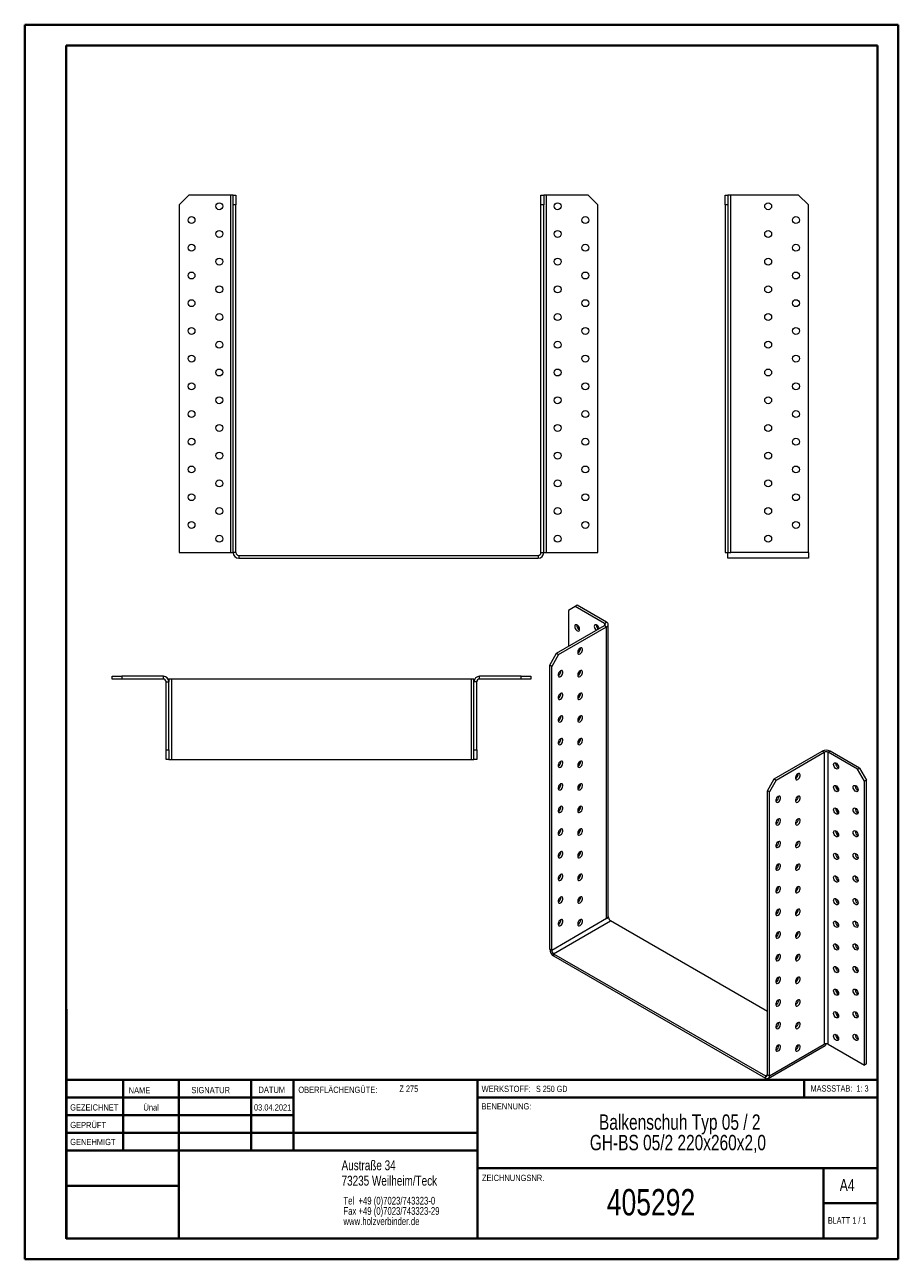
# Model space of a CAD drawing. Header units: millimetres. Extents: x 0 to 210, y 0 to 297.
import ezdxf

# ---------------------------------------------------------------- set-up
doc = ezdxf.new("R2010")
doc.units = ezdxf.units.MM
doc.styles.add('SLDTEXTSTYLE0', font='TXT', dxfattribs={"width": 0.75})
doc.styles.add('SLDTEXTSTYLE1', font='TXT', dxfattribs={"width": 0.681818})
doc.styles.add('SLDTEXTSTYLE2', font='TXT', dxfattribs={"width": 0.7})
doc.styles.add('SLDTEXTSTYLE3', font='TXT', dxfattribs={"width": 0.6875})

# ---------------------------------------------------------------- blocks, each defined once
blk = doc.blocks.new('SW_NOTE_0')
at = {"color": 0, "linetype": 'Continuous', "lineweight": 0, "char_height": 1.8521, "attachment_point": 1, "style": 'SLDTEXTSTYLE0'}
for s, insert in [('Tel  +49 (0)7023/743323-0', (0, 2.39)), ('Fax +49 (0)7023/743323-29', (0, -0.08)), ('www.holzverbinder.de', (0, -2.55))]:
    blk.add_mtext(s, dxfattribs=dict(at, insert=insert))
blk = doc.blocks.new('SW_NOTE_1')
at = {"color": 0, "linetype": 'Continuous', "lineweight": 0, "char_height": 3.7042, "attachment_point": 2, "style": 'SLDTEXTSTYLE0'}
for s, insert in [('Balkenschuh Typ 05 / 2', (26.74, 4.77)), ('GH-BS 05/2 220x260x2,0', (26.3, -0.16))]:
    blk.add_mtext(s, dxfattribs=dict(at, insert=insert))

msp = doc.modelspace()

# ---------------------------------------------------------------- linework, layer by layer
at = {"color": 7, "linetype": 'Continuous', "lineweight": 40}
for p, q in [((0.08, 0.21), (0.08, 297.21)), ((0.08, 297.21), (210.08, 297.21)), ((210.08, 0.21), (210.08, 297.21)), ((210.08, 292.21), (210.08, 297.21)), ((10.08, 292.21), (205.08, 292.21)), ((10.08, 5.21), (10.08, 292.21)), ((205.08, 5.21), (205.08, 292.21)), ((10.11, 60.37), (10.11, 5.12)), ((205.08, 43.37), (10.11, 43.37)), ((23.71, 43.37), (23.71, 26.37)), ((37.1, 43.37), (37.1, 5.12)), ((54.51, 43.37), (54.51, 26.37)), ((64.71, 26.37), (64.71, 43.37)), ((108.91, 43.37), (108.91, 5.12)), ((187.47, 39.12), (187.47, 43.37)), ((64.71, 39.1), (10.11, 39.1)), ((205.08, 39.12), (108.91, 39.12)), ((64.71, 34.87), (10.11, 34.87)), ((108.91, 30.62), (10.11, 30.62)), ((108.91, 26.37), (10.11, 26.37)), ((108.91, 22.12), (205.08, 22.12)), ((192.08, 5.21), (192.08, 22.21)), ((37.1, 17.87), (10.11, 17.87)), ((10.11, 13.71), (10.08, 13.71)), ((205.08, 13.71), (192.08, 13.71)), ((10.11, 9.46), (10.08, 9.46)), ((10.08, 5.21), (205.08, 5.21)), ((205.08, 5.21), (180.99, 5.21)), ((0.08, 0.21), (210.08, 0.21))]:
    msp.add_line(p, q, dxfattribs=at)
at = {"color": 7, "linetype": 'Continuous', "lineweight": 15}
for p, q in [((39.52, 256.22), (37.18, 253.88)), ((49.52, 256.22), (39.52, 256.22)), ((49.52, 256.22), (49.52, 170.22)), ((50.18, 256.22), (49.52, 256.22)), ((50.18, 256.22), (50.85, 256.22)), ((50.18, 253.88), (50.18, 256.22)), ((50.85, 256.22), (50.85, 253.88)), ((124.18, 253.88), (124.18, 256.22)), ((124.18, 256.22), (124.85, 256.22)), ((124.85, 256.22), (124.85, 253.88)), ((125.52, 256.22), (124.85, 256.22)), ((125.52, 170.22), (125.52, 256.22)), ((135.52, 256.22), (125.52, 256.22)), ((137.85, 253.88), (135.52, 256.22)), ((168.47, 256.22), (169.13, 256.22)), ((168.47, 253.88), (168.47, 256.22)), ((169.13, 256.22), (169.13, 253.88)), ((169.8, 256.22), (169.13, 256.22)), ((169.8, 170.22), (169.8, 256.22)), ((186.13, 256.22), (169.8, 256.22)), ((188.47, 253.88), (186.13, 256.22)), ((37.18, 253.88), (37.18, 170.22)), ((50.85, 253.88), (50.18, 253.88)), ((50.18, 170.22), (50.18, 253.88)), ((50.85, 170.22), (50.85, 253.88)), ((124.85, 253.88), (124.18, 253.88)), ((124.18, 170.22), (124.18, 253.88)), ((124.85, 170.22), (124.85, 253.88)), ((137.85, 170.22), (137.85, 253.88)), ((169.13, 253.88), (168.47, 253.88)), ((168.47, 253.88), (168.47, 170.22)), ((169.13, 253.88), (169.13, 170.22)), ((188.47, 170.22), (188.47, 253.88)), ((37.18, 170.22), (49.52, 170.22)), ((49.52, 170.22), (50.18, 170.22)), ((50.85, 170.22), (50.18, 170.22)), ((51.52, 169.55), (51.52, 168.88)), ((51.52, 169.55), (123.52, 169.55)), ((123.52, 169.55), (123.52, 168.88)), ((124.18, 170.22), (124.85, 170.22)), ((124.85, 170.22), (125.52, 170.22)), ((125.52, 170.22), (137.85, 170.22)), ((168.47, 170.22), (169.13, 170.22)), ((169.13, 170.22), (169.8, 170.22)), ((169.13, 168.88), (169.13, 170.22)), ((188.47, 170.22), (169.8, 170.22)), ((188.47, 170.22), (188.47, 168.88)), ((51.52, 168.88), (123.52, 168.88)), ((188.47, 168.88), (169.13, 168.88)), ((132.89, 157.56), (132.42, 157.29)), ((139.96, 153.48), (132.89, 157.56)), ((132.42, 157.29), (130.77, 156.33)), ((130.77, 156.33), (130.77, 147.62)), ((139.49, 153.2), (132.42, 157.29)), ((127.94, 145.99), (139.49, 152.66)), ((128.41, 145.72), (139.96, 152.39)), ((139.49, 153.2), (139.96, 153.48)), ((139.49, 153.2), (139.49, 152.66)), ((139.49, 152.66), (139.96, 152.39)), ((139.96, 82.16), (139.96, 152.39)), ((140.35, 82.71), (140.35, 152.93)), ((126.29, 143.13), (127.94, 145.99)), ((128.41, 145.72), (126.76, 142.86)), ((127.94, 145.99), (128.41, 145.72)), ((126.76, 142.86), (126.29, 143.13)), ((126.29, 74.82), (126.29, 143.13)), ((126.76, 74.54), (126.76, 142.86)), ((21.08, 139.79), (21.08, 140.46)), ((21.08, 140.46), (23.41, 140.46)), ((23.41, 139.79), (21.08, 139.79)), ((23.41, 140.46), (23.41, 139.79)), ((33.41, 140.46), (23.41, 140.46)), ((33.41, 139.79), (23.41, 139.79)), ((33.41, 139.79), (33.41, 140.46)), ((34.75, 139.79), (34.57, 139.79)), ((34.75, 139.79), (34.75, 139.13)), ((35.41, 139.79), (34.75, 139.79)), ((35.41, 120.46), (35.41, 139.79)), ((107.41, 139.79), (35.41, 139.79)), ((108.08, 139.79), (107.41, 139.79)), ((107.41, 139.79), (107.41, 120.46)), ((108.08, 139.79), (108.26, 139.79)), ((108.08, 139.13), (108.08, 139.79)), ((109.41, 139.79), (109.41, 140.46)), ((119.41, 140.46), (109.41, 140.46)), ((119.41, 139.79), (109.41, 139.79)), ((119.41, 139.79), (119.41, 140.46)), ((119.41, 140.46), (121.75, 140.46)), ((121.75, 139.79), (119.41, 139.79)), ((121.75, 140.46), (121.75, 139.79)), ((34.08, 139.13), (34.75, 139.13)), ((34.08, 122.79), (34.08, 139.13)), ((34.75, 122.79), (34.75, 139.13)), ((108.75, 139.13), (108.08, 139.13)), ((108.08, 122.79), (108.08, 139.13)), ((108.75, 122.79), (108.75, 139.13)), ((34.08, 122.79), (34.75, 122.79)), ((34.08, 120.46), (34.08, 122.79)), ((34.75, 122.79), (34.75, 120.46)), ((108.08, 122.79), (108.75, 122.79)), ((108.08, 120.46), (108.08, 122.79)), ((108.75, 122.79), (108.75, 120.46)), ((180.26, 115.78), (191.81, 122.45)), ((180.73, 115.51), (192.28, 122.18)), ((192.28, 122.18), (191.81, 122.45)), ((192.28, 122.18), (192.28, 51.96)), ((193.23, 122.18), (193.7, 122.45)), ((193.23, 51.96), (193.23, 122.18)), ((200.3, 118.1), (193.23, 122.18)), ((200.77, 118.37), (193.7, 122.45)), ((34.75, 120.46), (34.08, 120.46)), ((34.75, 120.46), (35.41, 120.46)), ((35.41, 120.46), (107.41, 120.46)), ((107.41, 120.46), (108.08, 120.46)), ((108.75, 120.46), (108.08, 120.46)), ((194.99, 119.53), (195, 119.65)), ((200.3, 118.1), (200.77, 118.37)), ((201.95, 115.24), (200.3, 118.1)), ((200.77, 118.37), (202.42, 115.51)), ((178.61, 112.93), (180.26, 115.78)), ((179.08, 112.66), (178.61, 112.93)), ((178.61, 44.61), (178.61, 112.93)), ((180.73, 115.51), (179.08, 112.66)), ((180.26, 115.78), (180.73, 115.51)), ((194.99, 114.08), (195, 114.2)), ((199.71, 114.08), (199.72, 114.2)), ((202.42, 115.51), (201.95, 115.24)), ((201.95, 46.92), (201.95, 115.24)), ((202.42, 47.2), (202.42, 115.51)), ((179.08, 44.34), (179.08, 112.66)), ((194.99, 108.64), (195, 108.76)), ((199.71, 108.64), (199.72, 108.76)), ((194.99, 103.2), (195, 103.31)), ((199.71, 103.2), (199.72, 103.32)), ((194.99, 97.75), (195, 97.87)), ((199.71, 97.75), (199.72, 97.87)), ((194.99, 92.31), (195, 92.43)), ((199.71, 92.31), (199.72, 92.43)), ((133.08, 86.68), (133.4, 86.49)), ((194.99, 86.86), (195, 86.98)), ((199.71, 86.87), (199.72, 86.98)), ((139.96, 82.16), (126.76, 74.54)), ((127.23, 73.73), (140.9, 81.62)), ((140.43, 82.44), (139.96, 82.16)), ((140.43, 82.44), (140.3, 82.51)), ((178.61, 59.85), (140.9, 81.62)), ((194.99, 81.42), (195, 81.54)), ((199.71, 81.42), (199.72, 81.54)), ((126.76, 74.54), (126.29, 74.82)), ((194.99, 75.98), (195, 76.1)), ((199.71, 75.98), (199.72, 76.1)), ((127.23, 73.73), (178.14, 44.34)), ((127.23, 73.73), (127.23, 73.18)), ((127.23, 73.18), (178.14, 43.79)), ((194.99, 70.53), (195, 70.65)), ((199.71, 70.53), (199.72, 70.65)), ((194.99, 65.09), (195, 65.21)), ((199.71, 65.09), (199.72, 65.21)), ((194.99, 59.65), (195, 59.77)), ((199.71, 59.65), (199.72, 59.77)), ((194.99, 54.2), (195, 54.32)), ((199.71, 54.2), (199.72, 54.32)), ((178.81, 43.73), (192.48, 51.62)), ((179.08, 44.34), (192.28, 51.96)), ((193.23, 51.96), (201.95, 46.92)), ((178.61, 44.61), (178.14, 44.34)), ((178.61, 44.61), (179.08, 44.34)), ((202.42, 47.2), (201.95, 46.92)), ((178.14, 44.34), (178.14, 43.79))]:
    msp.add_line(p, q, dxfattribs=at)
at = {"color": 7, "linetype": 'Continuous', "lineweight": 0}
for p, q in [((64.71, 39.12), (10.11, 39.12)), ((23.71, 5.21), (23.71, 5.12)), ((54.51, 5.21), (54.51, 5.12))]:
    msp.add_line(p, q, dxfattribs=at)
at = {"color": 7, "linetype": 'Continuous', "lineweight": 15, "flags": 128}
for points in [[(133.48, 151.77), (133.44, 152.03), (133.34, 152.29), (133.18, 152.53), (132.99, 152.73), (132.78, 152.84), (132.59, 152.87), (132.44, 152.81), (132.33, 152.67), (132.3, 152.45), (132.33, 152.2), (132.44, 151.94), (132.59, 151.7), (132.78, 151.5), (132.99, 151.39), (133.18, 151.35), (133.34, 151.42), (133.44, 151.56), (133.48, 151.77)], [(138.18, 151.91), (138.16, 152.03), (138.05, 152.29), (137.9, 152.53), (137.7, 152.73), (137.5, 152.84), (137.31, 152.87), (137.15, 152.81), (137.05, 152.67), (137.01, 152.45), (137.05, 152.2), (137.15, 151.94), (137.31, 151.7), (137.49, 151.51)], [(133.59, 147.22), (133.39, 147.06), (133.22, 146.84), (133.08, 146.58), (133.01, 146.32), (133.01, 146.08), (133.08, 145.9), (133.22, 145.8), (133.39, 145.78), (133.59, 145.86), (133.8, 146.01), (133.97, 146.23), (134.1, 146.49), (134.17, 146.75), (134.17, 146.99), (134.1, 147.17), (133.97, 147.28), (133.8, 147.29), (133.59, 147.22)], [(128.88, 141.77), (128.68, 141.62), (128.5, 141.4), (128.37, 141.14), (128.3, 140.88), (128.3, 140.64), (128.37, 140.46), (128.5, 140.35), (128.68, 140.34), (128.88, 140.41), (129.08, 140.57), (129.26, 140.79), (129.39, 141.05), (129.46, 141.31), (129.46, 141.55), (129.39, 141.73), (129.26, 141.83), (129.08, 141.85), (128.88, 141.77)], [(133.59, 141.77), (133.39, 141.62), (133.22, 141.39), (133.08, 141.14), (133.01, 140.88), (133.01, 140.64), (133.08, 140.46), (133.22, 140.35), (133.39, 140.34), (133.59, 140.41), (133.8, 140.57), (133.97, 140.79), (134.1, 141.05), (134.17, 141.31), (134.17, 141.55), (134.1, 141.73), (133.97, 141.83), (133.8, 141.85), (133.59, 141.77)], [(128.88, 136.33), (128.68, 136.17), (128.5, 135.95), (128.37, 135.69), (128.3, 135.43), (128.3, 135.2), (128.37, 135.01), (128.5, 134.91), (128.68, 134.89), (128.88, 134.97), (129.08, 135.13), (129.26, 135.35), (129.39, 135.6), (129.46, 135.87), (129.46, 136.1), (129.39, 136.28), (129.26, 136.39), (129.08, 136.4), (128.88, 136.33)], [(133.59, 136.33), (133.39, 136.17), (133.22, 135.95), (133.08, 135.69), (133.01, 135.43), (133.01, 135.2), (133.08, 135.01), (133.22, 134.91), (133.39, 134.89), (133.59, 134.97), (133.8, 135.13), (133.97, 135.35), (134.1, 135.6), (134.17, 135.87), (134.17, 136.1), (134.1, 136.28), (133.97, 136.39), (133.8, 136.4), (133.59, 136.33)], [(128.88, 130.89), (128.68, 130.73), (128.5, 130.51), (128.37, 130.25), (128.3, 129.99), (128.3, 129.75), (128.37, 129.57), (128.5, 129.47), (128.68, 129.45), (128.88, 129.53), (129.08, 129.68), (129.26, 129.9), (129.39, 130.16), (129.46, 130.42), (129.46, 130.66), (129.39, 130.84), (129.26, 130.95), (129.08, 130.96), (128.88, 130.89)], [(133.59, 130.89), (133.39, 130.73), (133.22, 130.51), (133.08, 130.25), (133.01, 129.99), (133.01, 129.75), (133.08, 129.57), (133.22, 129.47), (133.39, 129.45), (133.59, 129.52), (133.8, 129.68), (133.97, 129.9), (134.1, 130.16), (134.17, 130.42), (134.17, 130.66), (134.1, 130.84), (133.97, 130.95), (133.8, 130.96), (133.59, 130.89)], [(128.88, 125.44), (128.68, 125.29), (128.5, 125.06), (128.37, 124.81), (128.3, 124.55), (128.3, 124.31), (128.37, 124.13), (128.5, 124.02), (128.68, 124.01), (128.88, 124.08), (129.08, 124.24), (129.26, 124.46), (129.39, 124.72), (129.46, 124.98), (129.46, 125.22), (129.39, 125.4), (129.26, 125.5), (129.08, 125.52), (128.88, 125.44)], [(133.59, 125.44), (133.39, 125.28), (133.22, 125.06), (133.08, 124.81), (133.01, 124.54), (133.01, 124.31), (133.08, 124.13), (133.22, 124.02), (133.39, 124.01), (133.59, 124.08), (133.8, 124.24), (133.97, 124.46), (134.1, 124.72), (134.17, 124.98), (134.17, 125.21), (134.1, 125.4), (133.97, 125.5), (133.8, 125.52), (133.59, 125.44)], [(128.88, 120), (128.68, 119.84), (128.5, 119.62), (128.37, 119.36), (128.3, 119.1), (128.3, 118.87), (128.37, 118.68), (128.5, 118.58), (128.68, 118.56), (128.88, 118.64), (129.08, 118.8), (129.26, 119.02), (129.39, 119.27), (129.46, 119.54), (129.46, 119.77), (129.39, 119.95), (129.26, 120.06), (129.08, 120.07), (128.88, 120)], [(133.59, 120), (133.39, 119.84), (133.22, 119.62), (133.08, 119.36), (133.01, 119.1), (133.01, 118.86), (133.08, 118.68), (133.22, 118.58), (133.39, 118.56), (133.59, 118.64), (133.8, 118.79), (133.97, 119.02), (134.1, 119.27), (134.17, 119.53), (134.17, 119.77), (134.1, 119.95), (133.97, 120.06), (133.8, 120.07), (133.59, 120)], [(194.52, 119.25), (194.56, 119.47), (194.66, 119.61), (194.82, 119.67), (195.01, 119.64), (195.22, 119.53), (195.41, 119.33), (195.56, 119.09), (195.67, 118.83), (195.7, 118.57), (195.67, 118.36), (195.56, 118.22), (195.41, 118.15), (195.22, 118.18), (195.01, 118.3), (194.82, 118.49), (194.66, 118.74), (194.56, 119), (194.52, 119.25)], [(185.92, 117.01), (185.72, 116.85), (185.54, 116.63), (185.41, 116.37), (185.34, 116.11), (185.34, 115.88), (185.41, 115.69), (185.54, 115.59), (185.72, 115.57), (185.92, 115.65), (186.12, 115.81), (186.3, 116.03), (186.43, 116.28), (186.5, 116.55), (186.5, 116.78), (186.43, 116.96), (186.3, 117.07), (186.12, 117.08), (185.92, 117.01)], [(128.88, 114.56), (128.68, 114.4), (128.5, 114.18), (128.37, 113.92), (128.3, 113.66), (128.3, 113.42), (128.37, 113.24), (128.5, 113.13), (128.68, 113.12), (128.88, 113.19), (129.08, 113.35), (129.26, 113.57), (129.39, 113.83), (129.46, 114.09), (129.46, 114.33), (129.39, 114.51), (129.26, 114.61), (129.08, 114.63), (128.88, 114.56)], [(133.59, 114.55), (133.39, 114.4), (133.22, 114.18), (133.08, 113.92), (133.01, 113.66), (133.01, 113.42), (133.08, 113.24), (133.22, 113.13), (133.39, 113.12), (133.59, 113.19), (133.8, 113.35), (133.97, 113.57), (134.1, 113.83), (134.17, 114.09), (134.17, 114.33), (134.1, 114.51), (133.97, 114.61), (133.8, 114.63), (133.59, 114.55)], [(194.52, 113.81), (194.56, 114.02), (194.66, 114.17), (194.82, 114.23), (195.01, 114.2), (195.22, 114.08), (195.41, 113.89), (195.56, 113.65), (195.67, 113.38), (195.7, 113.13), (195.67, 112.92), (195.56, 112.77), (195.41, 112.71), (195.22, 112.74), (195.01, 112.86), (194.82, 113.05), (194.66, 113.29), (194.56, 113.56), (194.52, 113.81)], [(199.24, 113.81), (199.27, 114.02), (199.38, 114.17), (199.53, 114.23), (199.72, 114.2), (199.93, 114.08), (200.12, 113.89), (200.28, 113.65), (200.38, 113.38), (200.42, 113.13), (200.38, 112.92), (200.28, 112.77), (200.12, 112.71), (199.93, 112.74), (199.72, 112.86), (199.53, 113.05), (199.38, 113.29), (199.27, 113.56), (199.24, 113.81)], [(181.21, 111.57), (181, 111.41), (180.83, 111.19), (180.7, 110.93), (180.63, 110.67), (180.63, 110.43), (180.7, 110.25), (180.83, 110.15), (181, 110.13), (181.21, 110.21), (181.41, 110.36), (181.59, 110.58), (181.72, 110.84), (181.79, 111.1), (181.79, 111.34), (181.72, 111.52), (181.59, 111.63), (181.41, 111.64), (181.21, 111.57)], [(185.92, 111.57), (185.72, 111.41), (185.54, 111.19), (185.41, 110.93), (185.34, 110.67), (185.34, 110.43), (185.41, 110.25), (185.54, 110.15), (185.72, 110.13), (185.92, 110.2), (186.12, 110.36), (186.3, 110.58), (186.43, 110.84), (186.5, 111.1), (186.5, 111.34), (186.43, 111.52), (186.3, 111.63), (186.12, 111.64), (185.92, 111.57)], [(128.88, 109.11), (128.68, 108.95), (128.5, 108.73), (128.37, 108.48), (128.3, 108.21), (128.3, 107.98), (128.37, 107.8), (128.5, 107.69), (128.68, 107.68), (128.88, 107.75), (129.08, 107.91), (129.26, 108.13), (129.39, 108.39), (129.46, 108.65), (129.46, 108.88), (129.39, 109.07), (129.26, 109.17), (129.08, 109.19), (128.88, 109.11)], [(133.59, 109.11), (133.39, 108.95), (133.22, 108.73), (133.08, 108.48), (133.01, 108.21), (133.01, 107.98), (133.08, 107.8), (133.22, 107.69), (133.39, 107.67), (133.59, 107.75), (133.8, 107.91), (133.97, 108.13), (134.1, 108.39), (134.17, 108.65), (134.17, 108.88), (134.1, 109.07), (133.97, 109.17), (133.8, 109.19), (133.59, 109.11)], [(194.52, 108.37), (194.56, 108.58), (194.66, 108.72), (194.82, 108.79), (195.01, 108.76), (195.22, 108.64), (195.41, 108.45), (195.56, 108.2), (195.67, 107.94), (195.7, 107.69), (195.67, 107.47), (195.56, 107.33), (195.41, 107.27), (195.22, 107.3), (195.01, 107.42), (194.82, 107.61), (194.66, 107.85), (194.56, 108.11), (194.52, 108.37)], [(199.24, 108.37), (199.27, 108.58), (199.38, 108.73), (199.53, 108.79), (199.72, 108.76), (199.93, 108.64), (200.12, 108.45), (200.28, 108.2), (200.38, 107.94), (200.42, 107.69), (200.38, 107.48), (200.28, 107.33), (200.12, 107.27), (199.93, 107.3), (199.72, 107.42), (199.53, 107.61), (199.38, 107.85), (199.27, 108.11), (199.24, 108.37)], [(181.21, 106.12), (181, 105.97), (180.83, 105.74), (180.7, 105.49), (180.63, 105.23), (180.63, 104.99), (180.7, 104.81), (180.83, 104.7), (181, 104.69), (181.21, 104.76), (181.41, 104.92), (181.59, 105.14), (181.72, 105.4), (181.79, 105.66), (181.79, 105.9), (181.72, 106.08), (181.59, 106.18), (181.41, 106.2), (181.21, 106.12)], [(185.92, 106.12), (185.72, 105.96), (185.54, 105.74), (185.41, 105.49), (185.34, 105.22), (185.34, 104.99), (185.41, 104.81), (185.54, 104.7), (185.72, 104.69), (185.92, 104.76), (186.12, 104.92), (186.3, 105.14), (186.43, 105.4), (186.5, 105.66), (186.5, 105.89), (186.43, 106.08), (186.3, 106.18), (186.12, 106.2), (185.92, 106.12)], [(128.88, 103.67), (128.68, 103.51), (128.5, 103.29), (128.37, 103.03), (128.3, 102.77), (128.3, 102.53), (128.37, 102.35), (128.5, 102.25), (128.68, 102.23), (128.88, 102.31), (129.08, 102.46), (129.26, 102.68), (129.39, 102.94), (129.46, 103.2), (129.46, 103.44), (129.39, 103.62), (129.26, 103.73), (129.08, 103.74), (128.88, 103.67)], [(133.59, 103.67), (133.39, 103.51), (133.22, 103.29), (133.08, 103.03), (133.01, 102.77), (133.01, 102.53), (133.08, 102.35), (133.22, 102.25), (133.39, 102.23), (133.59, 102.31), (133.8, 102.46), (133.97, 102.68), (134.1, 102.94), (134.17, 103.2), (134.17, 103.44), (134.1, 103.62), (133.97, 103.73), (133.8, 103.74), (133.59, 103.67)], [(194.52, 102.92), (194.56, 103.14), (194.66, 103.28), (194.82, 103.34), (195.01, 103.31), (195.22, 103.19), (195.41, 103), (195.56, 102.76), (195.67, 102.5), (195.7, 102.24), (195.67, 102.03), (195.56, 101.89), (195.41, 101.82), (195.22, 101.85), (195.01, 101.97), (194.82, 102.16), (194.66, 102.41), (194.56, 102.67), (194.52, 102.92)], [(199.24, 102.92), (199.27, 103.14), (199.38, 103.28), (199.53, 103.34), (199.72, 103.31), (199.93, 103.19), (200.12, 103), (200.28, 102.76), (200.38, 102.5), (200.42, 102.24), (200.38, 102.03), (200.28, 101.89), (200.12, 101.82), (199.93, 101.85), (199.72, 101.97), (199.53, 102.16), (199.38, 102.41), (199.27, 102.67), (199.24, 102.92)], [(128.88, 98.22), (128.68, 98.07), (128.5, 97.85), (128.37, 97.59), (128.3, 97.33), (128.3, 97.09), (128.37, 96.91), (128.5, 96.8), (128.68, 96.79), (128.88, 96.86), (129.08, 97.02), (129.26, 97.24), (129.39, 97.5), (129.46, 97.76), (129.46, 98), (129.39, 98.18), (129.26, 98.28), (129.08, 98.3), (128.88, 98.22)], [(133.59, 98.22), (133.39, 98.07), (133.22, 97.85), (133.08, 97.59), (133.01, 97.33), (133.01, 97.09), (133.08, 96.91), (133.22, 96.8), (133.39, 96.79), (133.59, 96.86), (133.8, 97.02), (133.97, 97.24), (134.1, 97.5), (134.17, 97.76), (134.17, 98), (134.1, 98.18), (133.97, 98.28), (133.8, 98.3), (133.59, 98.22)], [(181.21, 100.68), (181, 100.52), (180.83, 100.3), (180.7, 100.04), (180.63, 99.78), (180.63, 99.55), (180.7, 99.36), (180.83, 99.26), (181, 99.24), (181.21, 99.32), (181.41, 99.48), (181.59, 99.7), (181.72, 99.95), (181.79, 100.22), (181.79, 100.45), (181.72, 100.63), (181.59, 100.74), (181.41, 100.75), (181.21, 100.68)], [(185.92, 100.68), (185.72, 100.52), (185.54, 100.3), (185.41, 100.04), (185.34, 99.78), (185.34, 99.54), (185.41, 99.36), (185.54, 99.26), (185.72, 99.24), (185.92, 99.32), (186.12, 99.48), (186.3, 99.7), (186.43, 99.95), (186.5, 100.21), (186.5, 100.45), (186.43, 100.63), (186.3, 100.74), (186.12, 100.75), (185.92, 100.68)], [(181.21, 95.24), (181, 95.08), (180.83, 94.86), (180.7, 94.6), (180.63, 94.34), (180.63, 94.1), (180.7, 93.92), (180.83, 93.81), (181, 93.8), (181.21, 93.87), (181.41, 94.03), (181.59, 94.25), (181.72, 94.51), (181.79, 94.77), (181.79, 95.01), (181.72, 95.19), (181.59, 95.29), (181.41, 95.31), (181.21, 95.24)], [(185.92, 95.23), (185.72, 95.08), (185.54, 94.86), (185.41, 94.6), (185.34, 94.34), (185.34, 94.1), (185.41, 93.92), (185.54, 93.81), (185.72, 93.8), (185.92, 93.87), (186.12, 94.03), (186.3, 94.25), (186.43, 94.51), (186.5, 94.77), (186.5, 95.01), (186.43, 95.19), (186.3, 95.29), (186.12, 95.31), (185.92, 95.23)], [(194.52, 97.48), (194.56, 97.69), (194.66, 97.84), (194.82, 97.9), (195.01, 97.87), (195.22, 97.75), (195.41, 97.56), (195.56, 97.32), (195.67, 97.05), (195.7, 96.8), (195.67, 96.59), (195.56, 96.44), (195.41, 96.38), (195.22, 96.41), (195.01, 96.53), (194.82, 96.72), (194.66, 96.96), (194.56, 97.23), (194.52, 97.48)], [(199.24, 97.48), (199.27, 97.69), (199.38, 97.84), (199.53, 97.9), (199.72, 97.87), (199.93, 97.75), (200.12, 97.56), (200.28, 97.32), (200.38, 97.05), (200.42, 96.8), (200.38, 96.59), (200.28, 96.44), (200.12, 96.38), (199.93, 96.41), (199.72, 96.53), (199.53, 96.72), (199.38, 96.96), (199.27, 97.23), (199.24, 97.48)], [(128.88, 92.78), (128.68, 92.62), (128.5, 92.4), (128.37, 92.15), (128.3, 91.88), (128.3, 91.65), (128.37, 91.47), (128.5, 91.36), (128.68, 91.34), (128.88, 91.42), (129.08, 91.58), (129.26, 91.8), (129.39, 92.05), (129.46, 92.32), (129.46, 92.55), (129.39, 92.74), (129.26, 92.84), (129.08, 92.86), (128.88, 92.78)], [(133.59, 92.78), (133.39, 92.62), (133.22, 92.4), (133.08, 92.15), (133.01, 91.88), (133.01, 91.65), (133.08, 91.47), (133.22, 91.36), (133.39, 91.34), (133.59, 91.42), (133.8, 91.58), (133.97, 91.8), (134.1, 92.05), (134.17, 92.32), (134.17, 92.55), (134.1, 92.73), (133.97, 92.84), (133.8, 92.86), (133.59, 92.78)], [(194.52, 92.04), (194.56, 92.25), (194.66, 92.39), (194.82, 92.46), (195.01, 92.43), (195.22, 92.31), (195.41, 92.12), (195.56, 91.87), (195.67, 91.61), (195.7, 91.36), (195.67, 91.14), (195.56, 91), (195.41, 90.94), (195.22, 90.97), (195.01, 91.09), (194.82, 91.28), (194.66, 91.52), (194.56, 91.78), (194.52, 92.04)], [(199.24, 92.04), (199.27, 92.25), (199.38, 92.39), (199.53, 92.46), (199.72, 92.43), (199.93, 92.31), (200.12, 92.12), (200.28, 91.87), (200.38, 91.61), (200.42, 91.36), (200.38, 91.14), (200.28, 91), (200.12, 90.94), (199.93, 90.97), (199.72, 91.09), (199.53, 91.28), (199.38, 91.52), (199.27, 91.78), (199.24, 92.04)], [(181.21, 89.79), (181, 89.63), (180.83, 89.41), (180.7, 89.16), (180.63, 88.89), (180.63, 88.66), (180.7, 88.48), (180.83, 88.37), (181, 88.36), (181.21, 88.43), (181.41, 88.59), (181.59, 88.81), (181.72, 89.07), (181.79, 89.33), (181.79, 89.56), (181.72, 89.75), (181.59, 89.85), (181.41, 89.87), (181.21, 89.79)], [(185.92, 89.79), (185.72, 89.63), (185.54, 89.41), (185.41, 89.16), (185.34, 88.89), (185.34, 88.66), (185.41, 88.48), (185.54, 88.37), (185.72, 88.36), (185.92, 88.43), (186.12, 88.59), (186.3, 88.81), (186.43, 89.07), (186.5, 89.33), (186.5, 89.56), (186.43, 89.75), (186.3, 89.85), (186.12, 89.87), (185.92, 89.79)], [(128.88, 87.34), (128.68, 87.18), (128.5, 86.96), (128.37, 86.7), (128.3, 86.44), (128.3, 86.2), (128.37, 86.02), (128.5, 85.92), (128.68, 85.9), (128.88, 85.98), (129.08, 86.13), (129.26, 86.35), (129.39, 86.61), (129.46, 86.87), (129.46, 87.11), (129.39, 87.29), (129.26, 87.4), (129.08, 87.41), (128.88, 87.34)], [(133.59, 87.34), (133.39, 87.18), (133.22, 86.96), (133.08, 86.7), (133.01, 86.44), (133.01, 86.2), (133.08, 86.02), (133.22, 85.92), (133.39, 85.9), (133.59, 85.98), (133.8, 86.13), (133.97, 86.35), (134.1, 86.61), (134.17, 86.87), (134.17, 87.11), (134.1, 87.29), (133.97, 87.4), (133.8, 87.41), (133.59, 87.34)], [(194.52, 86.59), (194.56, 86.8), (194.66, 86.95), (194.82, 87.01), (195.01, 86.98), (195.22, 86.86), (195.41, 86.67), (195.56, 86.43), (195.67, 86.17), (195.7, 85.91), (195.67, 85.7), (195.56, 85.55), (195.41, 85.49), (195.22, 85.52), (195.01, 85.64), (194.82, 85.83), (194.66, 86.08), (194.56, 86.34), (194.52, 86.59)], [(199.24, 86.59), (199.27, 86.81), (199.38, 86.95), (199.53, 87.01), (199.72, 86.98), (199.93, 86.86), (200.12, 86.67), (200.28, 86.43), (200.38, 86.17), (200.42, 85.91), (200.38, 85.7), (200.28, 85.56), (200.12, 85.49), (199.93, 85.52), (199.72, 85.64), (199.53, 85.83), (199.38, 86.08), (199.27, 86.34), (199.24, 86.59)], [(181.21, 84.35), (181, 84.19), (180.83, 83.97), (180.7, 83.71), (180.63, 83.45), (180.63, 83.21), (180.7, 83.03), (180.83, 82.93), (181, 82.91), (181.21, 82.99), (181.41, 83.14), (181.59, 83.37), (181.72, 83.62), (181.79, 83.88), (181.79, 84.12), (181.72, 84.3), (181.59, 84.41), (181.41, 84.42), (181.21, 84.35)], [(185.92, 84.35), (185.72, 84.19), (185.54, 83.97), (185.41, 83.71), (185.34, 83.45), (185.34, 83.21), (185.41, 83.03), (185.54, 82.93), (185.72, 82.91), (185.92, 82.99), (186.12, 83.14), (186.3, 83.36), (186.43, 83.62), (186.5, 83.88), (186.5, 84.12), (186.43, 84.3), (186.3, 84.41), (186.12, 84.42), (185.92, 84.35)], [(128.88, 81.89), (128.68, 81.74), (128.5, 81.52), (128.37, 81.26), (128.3, 81), (128.3, 80.76), (128.37, 80.58), (128.5, 80.47), (128.68, 80.46), (128.88, 80.53), (129.08, 80.69), (129.26, 80.91), (129.39, 81.17), (129.46, 81.43), (129.46, 81.67), (129.39, 81.85), (129.26, 81.95), (129.08, 81.97), (128.88, 81.89)], [(133.59, 81.89), (133.39, 81.74), (133.22, 81.52), (133.08, 81.26), (133.01, 81), (133.01, 80.76), (133.08, 80.58), (133.22, 80.47), (133.39, 80.46), (133.59, 80.53), (133.8, 80.69), (133.97, 80.91), (134.1, 81.17), (134.17, 81.43), (134.17, 81.67), (134.1, 81.85), (133.97, 81.95), (133.8, 81.97), (133.59, 81.89)], [(140.35, 82.71), (140.34, 82.61), (140.3, 82.51)], [(194.52, 81.15), (194.56, 81.36), (194.66, 81.51), (194.82, 81.57), (195.01, 81.54), (195.22, 81.42), (195.41, 81.23), (195.56, 80.99), (195.67, 80.72), (195.7, 80.47), (195.67, 80.26), (195.56, 80.11), (195.41, 80.05), (195.22, 80.08), (195.01, 80.2), (194.82, 80.39), (194.66, 80.63), (194.56, 80.9), (194.52, 81.15)], [(199.24, 81.15), (199.27, 81.36), (199.38, 81.51), (199.53, 81.57), (199.72, 81.54), (199.93, 81.42), (200.12, 81.23), (200.28, 80.99), (200.38, 80.72), (200.42, 80.47), (200.38, 80.26), (200.28, 80.11), (200.12, 80.05), (199.93, 80.08), (199.72, 80.2), (199.53, 80.39), (199.38, 80.63), (199.27, 80.9), (199.24, 81.15)], [(181.21, 78.9), (181, 78.75), (180.83, 78.53), (180.7, 78.27), (180.63, 78.01), (180.63, 77.77), (180.7, 77.59), (180.83, 77.48), (181, 77.47), (181.21, 77.54), (181.41, 77.7), (181.59, 77.92), (181.72, 78.18), (181.79, 78.44), (181.79, 78.68), (181.72, 78.86), (181.59, 78.96), (181.41, 78.98), (181.21, 78.9)], [(185.92, 78.9), (185.72, 78.75), (185.54, 78.53), (185.41, 78.27), (185.34, 78.01), (185.34, 77.77), (185.41, 77.59), (185.54, 77.48), (185.72, 77.47), (185.92, 77.54), (186.12, 77.7), (186.3, 77.92), (186.43, 78.18), (186.5, 78.44), (186.5, 78.68), (186.43, 78.86), (186.3, 78.96), (186.12, 78.98), (185.92, 78.9)], [(194.52, 75.71), (194.56, 75.92), (194.66, 76.06), (194.82, 76.12), (195.01, 76.09), (195.22, 75.98), (195.41, 75.78), (195.56, 75.54), (195.67, 75.28), (195.7, 75.03), (195.67, 74.81), (195.56, 74.67), (195.41, 74.61), (195.22, 74.64), (195.01, 74.75), (194.82, 74.95), (194.66, 75.19), (194.56, 75.45), (194.52, 75.71)], [(199.24, 75.71), (199.27, 75.92), (199.38, 76.06), (199.53, 76.13), (199.72, 76.09), (199.93, 75.98), (200.12, 75.78), (200.28, 75.54), (200.38, 75.28), (200.42, 75.03), (200.38, 74.81), (200.28, 74.67), (200.12, 74.61), (199.93, 74.64), (199.72, 74.75), (199.53, 74.95), (199.38, 75.19), (199.27, 75.45), (199.24, 75.71)], [(181.21, 73.46), (181, 73.3), (180.83, 73.08), (180.7, 72.83), (180.63, 72.56), (180.63, 72.33), (180.7, 72.15), (180.83, 72.04), (181, 72.02), (181.21, 72.1), (181.41, 72.26), (181.59, 72.48), (181.72, 72.73), (181.79, 73), (181.79, 73.23), (181.72, 73.42), (181.59, 73.52), (181.41, 73.54), (181.21, 73.46)], [(185.92, 73.46), (185.72, 73.3), (185.54, 73.08), (185.41, 72.83), (185.34, 72.56), (185.34, 72.33), (185.41, 72.15), (185.54, 72.04), (185.72, 72.02), (185.92, 72.1), (186.12, 72.26), (186.3, 72.48), (186.43, 72.73), (186.5, 73), (186.5, 73.23), (186.43, 73.41), (186.3, 73.52), (186.12, 73.54), (185.92, 73.46)], [(194.52, 70.26), (194.56, 70.47), (194.66, 70.62), (194.82, 70.68), (195.01, 70.65), (195.22, 70.53), (195.41, 70.34), (195.56, 70.1), (195.67, 69.83), (195.7, 69.58), (195.67, 69.37), (195.56, 69.22), (195.41, 69.16), (195.22, 69.19), (195.01, 69.31), (194.82, 69.5), (194.66, 69.74), (194.56, 70.01), (194.52, 70.26)], [(199.24, 70.26), (199.27, 70.47), (199.38, 70.62), (199.53, 70.68), (199.72, 70.65), (199.93, 70.53), (200.12, 70.34), (200.28, 70.1), (200.38, 69.84), (200.42, 69.58), (200.38, 69.37), (200.28, 69.22), (200.12, 69.16), (199.93, 69.19), (199.72, 69.31), (199.53, 69.5), (199.38, 69.75), (199.27, 70.01), (199.24, 70.26)], [(181.21, 68.02), (181, 67.86), (180.83, 67.64), (180.7, 67.38), (180.63, 67.12), (180.63, 66.88), (180.7, 66.7), (180.83, 66.6), (181, 66.58), (181.21, 66.66), (181.41, 66.81), (181.59, 67.03), (181.72, 67.29), (181.79, 67.55), (181.79, 67.79), (181.72, 67.97), (181.59, 68.08), (181.41, 68.09), (181.21, 68.02)], [(185.92, 68.02), (185.72, 67.86), (185.54, 67.64), (185.41, 67.38), (185.34, 67.12), (185.34, 66.88), (185.41, 66.7), (185.54, 66.6), (185.72, 66.58), (185.92, 66.66), (186.12, 66.81), (186.3, 67.03), (186.43, 67.29), (186.5, 67.55), (186.5, 67.79), (186.43, 67.97), (186.3, 68.08), (186.12, 68.09), (185.92, 68.02)], [(181.21, 62.57), (181, 62.42), (180.83, 62.2), (180.7, 61.94), (180.63, 61.68), (180.63, 61.44), (180.7, 61.26), (180.83, 61.15), (181, 61.14), (181.21, 61.21), (181.41, 61.37), (181.59, 61.59), (181.72, 61.85), (181.79, 62.11), (181.79, 62.35), (181.72, 62.53), (181.59, 62.63), (181.41, 62.65), (181.21, 62.57)], [(185.92, 62.57), (185.72, 62.42), (185.54, 62.2), (185.41, 61.94), (185.34, 61.68), (185.34, 61.44), (185.41, 61.26), (185.54, 61.15), (185.72, 61.14), (185.92, 61.21), (186.12, 61.37), (186.3, 61.59), (186.43, 61.85), (186.5, 62.11), (186.5, 62.35), (186.43, 62.53), (186.3, 62.63), (186.12, 62.65), (185.92, 62.57)], [(194.52, 64.82), (194.56, 65.03), (194.66, 65.18), (194.82, 65.24), (195.01, 65.21), (195.22, 65.09), (195.41, 64.9), (195.56, 64.65), (195.67, 64.39), (195.7, 64.14), (195.67, 63.93), (195.56, 63.78), (195.41, 63.72), (195.22, 63.75), (195.01, 63.87), (194.82, 64.06), (194.66, 64.3), (194.56, 64.57), (194.52, 64.82)], [(199.24, 64.82), (199.27, 65.03), (199.38, 65.18), (199.53, 65.24), (199.72, 65.21), (199.93, 65.09), (200.12, 64.9), (200.28, 64.66), (200.38, 64.39), (200.42, 64.14), (200.38, 63.93), (200.28, 63.78), (200.12, 63.72), (199.93, 63.75), (199.72, 63.87), (199.53, 64.06), (199.38, 64.3), (199.27, 64.57), (199.24, 64.82)], [(194.52, 59.37), (194.56, 59.59), (194.66, 59.73), (194.82, 59.79), (195.01, 59.76), (195.22, 59.65), (195.41, 59.45), (195.56, 59.21), (195.67, 58.95), (195.7, 58.69), (195.67, 58.48), (195.56, 58.34), (195.41, 58.28), (195.22, 58.31), (195.01, 58.42), (194.82, 58.62), (194.66, 58.86), (194.56, 59.12), (194.52, 59.37)], [(199.24, 59.38), (199.27, 59.59), (199.38, 59.73), (199.53, 59.79), (199.72, 59.76), (199.93, 59.65), (200.12, 59.45), (200.28, 59.21), (200.38, 58.95), (200.42, 58.69), (200.38, 58.48), (200.28, 58.34), (200.12, 58.28), (199.93, 58.31), (199.72, 58.42), (199.53, 58.62), (199.38, 58.86), (199.27, 59.12), (199.24, 59.38)], [(181.21, 57.13), (181, 56.97), (180.83, 56.75), (180.7, 56.5), (180.63, 56.23), (180.63, 56), (180.7, 55.81), (180.83, 55.71), (181, 55.69), (181.21, 55.77), (181.41, 55.93), (181.59, 56.15), (181.72, 56.4), (181.79, 56.67), (181.79, 56.9), (181.72, 57.08), (181.59, 57.19), (181.41, 57.21), (181.21, 57.13)], [(185.92, 57.13), (185.72, 56.97), (185.54, 56.75), (185.41, 56.49), (185.34, 56.23), (185.34, 56), (185.41, 55.81), (185.54, 55.71), (185.72, 55.69), (185.92, 55.77), (186.12, 55.93), (186.3, 56.15), (186.43, 56.4), (186.5, 56.67), (186.5, 56.9), (186.43, 57.08), (186.3, 57.19), (186.12, 57.2), (185.92, 57.13)], [(194.52, 53.93), (194.56, 54.14), (194.66, 54.29), (194.82, 54.35), (195.01, 54.32), (195.22, 54.2), (195.41, 54.01), (195.56, 53.77), (195.67, 53.5), (195.7, 53.25), (195.67, 53.04), (195.56, 52.89), (195.41, 52.83), (195.22, 52.86), (195.01, 52.98), (194.82, 53.17), (194.66, 53.41), (194.56, 53.68), (194.52, 53.93)], [(199.24, 53.93), (199.27, 54.14), (199.38, 54.29), (199.53, 54.35), (199.72, 54.32), (199.93, 54.2), (200.12, 54.01), (200.28, 53.77), (200.38, 53.5), (200.42, 53.25), (200.38, 53.04), (200.28, 52.89), (200.12, 52.83), (199.93, 52.86), (199.72, 52.98), (199.53, 53.17), (199.38, 53.41), (199.27, 53.68), (199.24, 53.93)], [(181.21, 51.69), (181, 51.53), (180.83, 51.31), (180.7, 51.05), (180.63, 50.79), (180.63, 50.55), (180.7, 50.37), (180.83, 50.27), (181, 50.25), (181.21, 50.33), (181.41, 50.48), (181.59, 50.7), (181.72, 50.96), (181.79, 51.22), (181.79, 51.46), (181.72, 51.64), (181.59, 51.75), (181.41, 51.76), (181.21, 51.69)], [(185.92, 51.69), (185.72, 51.53), (185.54, 51.31), (185.41, 51.05), (185.34, 50.79), (185.34, 50.55), (185.41, 50.37), (185.54, 50.27), (185.72, 50.25), (185.92, 50.33), (186.12, 50.48), (186.3, 50.7), (186.43, 50.96), (186.5, 51.22), (186.5, 51.46), (186.43, 51.64), (186.3, 51.75), (186.12, 51.76), (185.92, 51.69)]]:
    msp.add_lwpolyline(points, dxfattribs=at)
at = {"color": 7, "linetype": 'Continuous', "lineweight": 15}
for centre in [(46.85, 253.55), (128.18, 253.55), (178.8, 253.55), (40.18, 250.22), (134.85, 250.22), (185.47, 250.22), (46.85, 246.88), (128.18, 246.88), (178.8, 246.88), (40.18, 243.55), (134.85, 243.55), (185.47, 243.55), (46.85, 240.22), (128.18, 240.22), (178.8, 240.22), (40.18, 236.88), (134.85, 236.88), (185.47, 236.88), (46.85, 233.55), (128.18, 233.55), (178.8, 233.55), (40.18, 230.22), (134.85, 230.22), (185.47, 230.22), (46.85, 226.88), (128.18, 226.88), (178.8, 226.88), (40.18, 223.55), (134.85, 223.55), (185.47, 223.55), (46.85, 220.22), (128.18, 220.22), (178.8, 220.22), (40.18, 216.88), (134.85, 216.88), (185.47, 216.88), (46.85, 213.55), (128.18, 213.55), (178.8, 213.55), (40.18, 210.22), (134.85, 210.22), (185.47, 210.22), (46.85, 206.88), (128.18, 206.88), (178.8, 206.88), (40.18, 203.55), (134.85, 203.55), (185.47, 203.55), (46.85, 200.22), (128.18, 200.22), (178.8, 200.22), (40.18, 196.88), (134.85, 196.88), (185.47, 196.88), (46.85, 193.55), (128.18, 193.55), (178.8, 193.55), (40.18, 190.22), (134.85, 190.22), (185.47, 190.22), (46.85, 186.88), (128.18, 186.88), (178.8, 186.88), (40.18, 183.55), (134.85, 183.55), (185.47, 183.55), (46.85, 180.22), (128.18, 180.22), (178.8, 180.22), (40.18, 176.88), (134.85, 176.88), (185.47, 176.88), (46.85, 173.55), (128.18, 173.55), (178.8, 173.55)]:
    msp.add_circle(centre, 0.833, dxfattribs=at)
for centre, radius, start, end in [((51.52, 170.22), 1.33, 180, 270), ((51.52, 170.22), 0.667, 180, 270), ((123.52, 170.22), 1.33, 270, 0), ((123.52, 170.22), 0.667, 270, 0), ((133.93, 152.72), 1.16, 173.7249, 246.2697), ((138.71, 152.75), 1.22, 175.3626, 232.3379), ((139.38, 152.93), 0.291, 290.7834, 69.2166), ((139.75, 152.93), 0.582, 290.7834, 69.2166), ((132.55, 147.14), 1.16, 293.7308, 6.2746), ((133.96, 147.23), 1.14, 218.2886, 236.1821), ((132.18, 146.25), 1.31, 8.9912, 31.7971), ((33.41, 139.13), 1.33, 0, 90), ((33.41, 139.13), 0.667, 0, 90), ((109.41, 139.13), 1.33, 90, 180), ((109.41, 139.13), 0.667, 90, 180), ((127.83, 141.7), 1.16, 293.7308, 6.2746), ((132.55, 141.7), 1.16, 293.7308, 6.2746), ((133.96, 141.79), 1.14, 218.2886, 236.1821), ((132.18, 140.81), 1.31, 8.9912, 31.7971), ((127.83, 136.25), 1.16, 293.7308, 6.2746), ((132.55, 136.25), 1.16, 293.7308, 6.2746), ((133.96, 136.34), 1.14, 218.2886, 236.1821), ((132.18, 135.36), 1.31, 8.9912, 31.7971), ((127.83, 130.81), 1.16, 293.7308, 6.2746), ((132.55, 130.81), 1.16, 293.7308, 6.2746), ((133.96, 130.9), 1.14, 218.2886, 236.1821), ((132.18, 129.92), 1.31, 8.9912, 31.7971), ((127.83, 125.37), 1.16, 293.7308, 6.2746), ((132.55, 125.37), 1.16, 293.7308, 6.2746), ((133.96, 125.46), 1.14, 218.2886, 236.1821), ((132.18, 124.48), 1.31, 8.9912, 31.7971), ((192.76, 120.63), 2.05, 62.6097, 117.3903), ((192.76, 121.27), 1.02, 62.6097, 117.3903), ((127.83, 119.92), 1.16, 293.7308, 6.2746), ((132.55, 119.92), 1.16, 293.7308, 6.2746), ((133.96, 120.01), 1.14, 218.2886, 236.1821), ((132.18, 119.03), 1.31, 8.9912, 31.7971), ((196.18, 119.53), 1.18, 180.2853, 245.8168), ((184.87, 116.93), 1.16, 293.7308, 6.2746), ((127.83, 114.48), 1.16, 293.7308, 6.2746), ((132.55, 114.48), 1.16, 293.7308, 6.2746), ((133.96, 114.57), 1.14, 218.2886, 236.1821), ((132.18, 113.59), 1.31, 8.9912, 31.7971), ((196.18, 114.09), 1.18, 180.2853, 245.8168), ((200.89, 114.09), 1.18, 180.2853, 245.8168), ((180.16, 111.49), 1.16, 293.7308, 6.2746), ((184.87, 111.49), 1.16, 293.7308, 6.2746), ((127.83, 109.04), 1.16, 293.7308, 6.2746), ((132.55, 109.04), 1.16, 293.7308, 6.2746), ((133.96, 109.12), 1.14, 218.2886, 236.1821), ((132.18, 108.15), 1.31, 8.9912, 31.7971), ((196.18, 108.65), 1.18, 180.2853, 245.8168), ((200.89, 108.65), 1.18, 180.2853, 245.8168), ((180.16, 106.05), 1.16, 293.7308, 6.2746), ((184.87, 106.05), 1.16, 293.7308, 6.2746), ((127.83, 103.59), 1.16, 293.7308, 6.2746), ((132.55, 103.59), 1.16, 293.7308, 6.2746), ((133.96, 103.68), 1.14, 218.2886, 236.1821), ((132.18, 102.7), 1.31, 8.9912, 31.7971), ((196.18, 103.2), 1.18, 180.2853, 245.8168), ((200.89, 103.2), 1.18, 180.2853, 245.8168), ((127.83, 98.15), 1.16, 293.7308, 6.2746), ((132.55, 98.15), 1.16, 293.7308, 6.2746), ((180.16, 100.6), 1.16, 293.7308, 6.2746), ((184.87, 100.6), 1.16, 293.7308, 6.2746), ((133.96, 98.24), 1.14, 218.2886, 236.1821), ((132.18, 97.26), 1.31, 8.9912, 31.7971), ((180.16, 95.16), 1.16, 293.7308, 6.2746), ((184.87, 95.16), 1.16, 293.7308, 6.2746), ((196.18, 97.76), 1.18, 180.2853, 245.8168), ((200.89, 97.76), 1.18, 180.2853, 245.8168), ((127.83, 92.7), 1.16, 293.7308, 6.2746), ((132.55, 92.7), 1.16, 293.7308, 6.2746), ((133.96, 92.79), 1.14, 218.2886, 236.1821), ((132.18, 91.81), 1.31, 8.9912, 31.7971), ((196.18, 92.31), 1.18, 180.2853, 245.8168), ((200.89, 92.31), 1.18, 180.2853, 245.8168), ((180.16, 89.72), 1.16, 293.7308, 6.2746), ((184.87, 89.72), 1.16, 293.7308, 6.2746), ((127.83, 87.26), 1.16, 293.7308, 6.2746), ((132.55, 87.26), 1.16, 293.7308, 6.2746), ((196.18, 86.87), 1.18, 180.2853, 245.8168), ((200.89, 86.87), 1.18, 180.2853, 245.8168), ((180.16, 84.27), 1.16, 293.7308, 6.2746), ((184.87, 84.27), 1.16, 293.7308, 6.2746), ((127.83, 81.82), 1.16, 293.7308, 6.2746), ((132.55, 81.82), 1.16, 293.7308, 6.2746), ((139.58, 82.89), 0.818, 297.6449, 332.3489), ((141.45, 82.48), 1.02, 182.6055, 237.3945), ((196.18, 81.43), 1.18, 180.2853, 245.8168), ((200.89, 81.43), 1.18, 180.2853, 245.8168), ((180.16, 78.83), 1.16, 293.7308, 6.2746), ((184.87, 78.83), 1.16, 293.7308, 6.2746), ((128.33, 74.91), 2.05, 182.6055, 237.3945), ((127.78, 74.59), 1.02, 182.6055, 237.3945), ((196.18, 75.98), 1.18, 180.2853, 245.8168), ((200.89, 75.98), 1.18, 180.2853, 245.8168), ((180.16, 73.38), 1.16, 293.7308, 6.2746), ((184.87, 73.38), 1.16, 293.7308, 6.2746), ((196.18, 70.54), 1.18, 180.2853, 245.8168), ((200.89, 70.54), 1.18, 180.2853, 245.8168), ((180.16, 67.94), 1.16, 293.7308, 6.2746), ((184.87, 67.94), 1.16, 293.7308, 6.2746), ((180.16, 62.5), 1.16, 293.7308, 6.2746), ((184.87, 62.5), 1.16, 293.7308, 6.2746), ((196.18, 65.1), 1.18, 180.2853, 245.8168), ((200.89, 65.1), 1.18, 180.2853, 245.8168), ((196.18, 59.65), 1.18, 180.2853, 245.8168), ((200.89, 59.65), 1.18, 180.2853, 245.8168), ((180.16, 57.05), 1.16, 293.7308, 6.2746), ((184.87, 57.05), 1.16, 293.7308, 6.2746), ((196.18, 54.21), 1.18, 180.2853, 245.8168), ((200.89, 54.21), 1.18, 180.2853, 245.8168), ((180.16, 51.61), 1.16, 293.7308, 6.2746), ((184.87, 51.61), 1.16, 293.7308, 6.2746), ((192.76, 51.05), 1.02, 62.6097, 117.3903), ((192.16, 52.11), 0.589, 303.1955, 355.8909), ((178.33, 44.56), 0.291, 230.7967, 9.214), ((178.51, 44.24), 0.582, 230.7967, 9.214)]:
    msp.add_arc(centre, radius, start, end, dxfattribs=at)

# ---------------------------------------------------------------- block references
at = {"color": 7, "linetype": 'Continuous', "lineweight": 0}
for name, p in [('SW_NOTE_1', (130.8, 30.31)), ('SW_NOTE_0', (76.7, 12.85))]:
    msp.add_blockref(name, p, dxfattribs=at)

# ---------------------------------------------------------------- texts
for s, insert, char_height, attachment_point, style in [('NAME', (25.07, 41.62), 1.5, 1, 'SLDTEXTSTYLE0'), ('SIGNATUR', (40.14, 41.68), 1.5, 1, 'SLDTEXTSTYLE0'), ('DATUM', (56.28, 41.74), 1.5, 1, 'SLDTEXTSTYLE0'), ('OBERFLÄCHENGÜTE:', (65.86, 41.74), 1.5, 1, 'SLDTEXTSTYLE0'), ('Z 275', (90.14, 42.03), 1.587, 1, 'SLDTEXTSTYLE2'), ('WERKSTOFF:', (109.91, 41.96), 1.5, 1, 'SLDTEXTSTYLE0'), ('S 250 GD', (122.99, 41.96), 1.5, 1, 'SLDTEXTSTYLE3'), ('MASSSTAB:  1: 3', (188.99, 42.07), 1.5, 1, 'SLDTEXTSTYLE2'), ('GEZEICHNET', (11, 37.51), 1.5, 1, 'SLDTEXTSTYLE0'), ('Ünal', (30.47, 37.5), 1.499, 2, 'SLDTEXTSTYLE0'), ('03.04.2021', (59.68, 37.5), 1.499, 2, 'SLDTEXTSTYLE0'), ('BENENNUNG:', (109.88, 37.77), 1.5, 1, 'SLDTEXTSTYLE0'), ('GEPRÜFT', (11.03, 33.28), 1.5, 1, 'SLDTEXTSTYLE0'), ('GENEHMIGT', (11.02, 29.19), 1.5, 1, 'SLDTEXTSTYLE0'), ('Austraße 34', (76.25, 24.02), 2.3813, 1, 'SLDTEXTSTYLE0'), ('73235 Weilheim/Teck', (76.25, 20.32), 2.3813, 1, 'SLDTEXTSTYLE0'), ('ZEICHNUNGSNR.', (110, 20.55), 1.5, 1, 'SLDTEXTSTYLE0'), ('A4', (196, 19.52), 2.91, 1, 'SLDTEXTSTYLE0'), ('405292', (150.63, 17.12), 6.35, 2, 'SLDTEXTSTYLE0'), ('BLATT 1 / 1', (193.16, 10.36), 1.5875, 1, 'SLDTEXTSTYLE1')]:
    msp.add_mtext(s, dxfattribs=dict(at, insert=insert, char_height=char_height, attachment_point=attachment_point, style=style))

doc.saveas('drawing.dxf')
